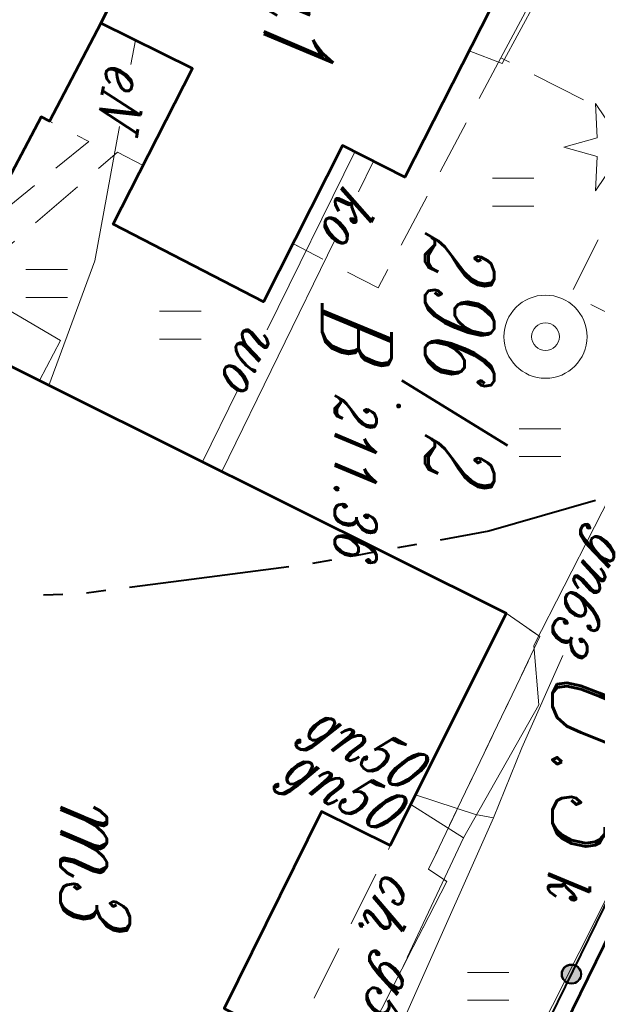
# Model space of a CAD drawing. Header units: millimetres. Extents: x -9598 to -9388, y -264557 to -264347.
# Tile 30 of 44: x -9448 to -9438, y -264438 to -264420. Entities that reach past the tile are written whole.
import ezdxf
from ezdxf.enums import TextEntityAlignment as Align

# ---------------------------------------------------------------- set-up
doc = ezdxf.new("R2010")
doc.units = ezdxf.units.MM
for name, pattern in [('Rakowicka 531_1 wstępna wersja$0$KTCR02-500', [1.5, 1, -0.5]), ('Rakowicka 531_1 wstępna wersja$0$KTPL01-500', [2, 1.5, -0.5]), ('Rakowicka 531_1 wstępna wersja$0$PTTU04-500', [1.5, 1, -0.5])]:
    doc.linetypes.add(name, pattern=pattern)
doc.layers.add('-- RAMKA', color=11, linetype='Continuous')
for name, color, linetype, lineweight in [('Rakowicka 531_1 wstępna wersja$0$EGBB01', 250, 'Continuous', 0), ('Rakowicka 531_1 wstępna wersja$0$EGBD03', 250, 'Continuous', 0), ('Rakowicka 531_1 wstępna wersja$0$EGBU01', 250, 'Continuous', 0), ('Rakowicka 531_1 wstępna wersja$0$EPGPO_216', 7, 'Continuous', 0), ('Rakowicka 531_1 wstępna wersja$0$KTCR02', 250, 'Continuous', 0), ('Rakowicka 531_1 wstępna wersja$0$KTOK05_01', 250, 'Continuous', 0), ('Rakowicka 531_1 wstępna wersja$0$KTPL01', 250, 'Continuous', 0), ('Rakowicka 531_1 wstępna wersja$0$OBOP01_01', 250, 'Continuous', 0), ('Rakowicka 531_1 wstępna wersja$0$PRGG04', 250, 'Continuous', 0), ('Rakowicka 531_1 wstępna wersja$0$PTTU04', 250, 'Continuous', 0), ('Rakowicka 531_1 wstępna wersja$0$SUPE_01', 250, 'Continuous', 0), ('Rakowicka 531_1 wstępna wersja$0$SUPG_01', 250, 'Continuous', 0), ('Rakowicka 531_1 wstępna wersja$0$SUPK_01', 250, 'Continuous', 0), ('Rakowicka 531_1 wstępna wersja$0$SUPT_01', 250, 'Continuous', 0), ('Rakowicka 531_1 wstępna wersja$0$SUPW_01', 250, 'Continuous', 0), ('Rakowicka 531_1 wstępna wersja$0$SUUS13', 250, 'Continuous', 0), ('Rakowicka 531_1 wstępna wersja$0$SUUS15_05_K', 250, 'Continuous', 0), ('Rakowicka 531_1 wstępna wersja$0$Warstwa 5', 250, 'Continuous', 0)]:
    doc.layers.add(name, color=color, linetype=linetype, lineweight=lineweight)
doc.styles.add('Rakowicka 531_1 wstępna wersja$0$Style-ITALIC_1250 I 0.20944', font='ITALIC_1250.shx', dxfattribs={"oblique": 12})

# ---------------------------------------------------------------- blocks, each defined once
blk = doc.blocks.new('Rakowicka 531_1 wstępna wersja$0$OBOP01_01')
at = {"layer": 'Rakowicka 531_1 wstępna wersja$0$OBOP01_01', "linetype": 'Continuous', "lineweight": 13}
h = blk.add_hatch(color=96, dxfattribs=at)
edge = h.paths.add_edge_path()
edge.add_arc((0, 0), 0.05, 0, 360)
at = {"layer": 'Rakowicka 531_1 wstępna wersja$0$OBOP01_01', "color": 96, "linetype": 'Continuous', "lineweight": 13, "flags": 128}
blk.add_lwpolyline([(0, -0.829), (-0.167, -0.23), (-0.788, -0.256), (-0.271, 0.088), (-0.487, 0.671), (0, 0.285), (0.487, 0.671), (0.271, 0.088), (0.788, -0.256), (0.167, -0.23), (0, -0.829)], close=True, dxfattribs=at)
blk = doc.blocks.new('Rakowicka 531_1 wstępna wersja$0$RTPW02')
at = {"layer": 'Rakowicka 531_1 wstępna wersja$0$Warstwa 5', "linetype": 'Continuous', "lineweight": 13}
h = blk.add_hatch(color=250, dxfattribs=at)
edge = h.paths.add_edge_path()
edge.add_arc((0, 0), 0.045, 0, 360)
blk = doc.blocks.new('Rakowicka 531_1 wstępna wersja$0$PTTU04_01')
at = {"layer": 'Rakowicka 531_1 wstępna wersja$0$PTTU04', "color": 250, "linetype": 'Continuous', "lineweight": 13}
for p, q in [((-0.25, -0.375), (-0.25, 0.375)), ((0.25, -0.375), (0.25, 0.375))]:
    blk.add_line(p, q, dxfattribs=at)
blk = doc.blocks.new('Rakowicka 531_1 wstępna wersja$0$SUUS13')
at = {"layer": 'Rakowicka 531_1 wstępna wersja$0$SUUS13', "color": 250, "linetype": 'Continuous', "lineweight": 13}
for radius in [0.75, 0.25]:
    blk.add_circle((0, 0), radius, dxfattribs=at)
blk = doc.blocks.new('Rakowicka 531_1 wstępna wersja')
at = {"layer": 'Rakowicka 531_1 wstępna wersja$0$KTOK05_01', "linetype": 'Continuous', "lineweight": 40}
h = blk.add_hatch(color=250, dxfattribs=at)
edge = h.paths.add_edge_path()
edge.add_arc((7425330.052, 5549098.128), 0.17, 0, 360)
at = {"layer": 'Rakowicka 531_1 wstępna wersja$0$EGBB01', "color": 250, "linetype": 'Continuous', "lineweight": 53, "flags": 128}
for points in [[(7425328.4, 5549099.27), (7425329.86, 5549102.25), (7425335.07, 5549099.71), (7425333.55, 5549096.75), (7425328.4, 5549099.27)], [(7425308.48, 5549091.88), (7425311.27, 5549097.36), (7425315.67, 5549095.12), (7425315.1, 5549094), (7425317.92, 5549092.57), (7425316.52, 5549089.86), (7425313.71, 5549091.29), (7425312.89, 5549089.64), (7425308.48, 5549091.88)], [(7425318.58, 5549087), (7425323.54, 5549096.95), (7425327.73, 5549094.86), (7425327.12, 5549093.62), (7425330.67, 5549091.86), (7425331.28, 5549093.09), (7425335.74, 5549090.87), (7425330.83, 5549080.98), (7425326.71, 5549082.96), (7425326.44, 5549082.62), (7425325.85, 5549082.91), (7425322.89, 5549084.42), (7425322.21, 5549084.77), (7425322.38, 5549085.11), (7425318.58, 5549087)], [(7425305.85, 5549086.73), (7425308.48, 5549091.88), (7425312.89, 5549089.64), (7425314.66, 5549088.71), (7425314.58, 5549088.56), (7425316.17, 5549087.72), (7425314.97, 5549085.38), (7425311.48, 5549083.92), (7425305.85, 5549086.73)]]:
    blk.add_lwpolyline(points, close=True, dxfattribs=at)
at = {"layer": 'Rakowicka 531_1 wstępna wersja$0$EGBD03', "color": 96, "linetype": 'Continuous', "lineweight": 13, "flags": 128}
blk.add_lwpolyline([(7425322.67, 5549124.6), (7425344.1, 5549113.78), (7425334.47, 5549095.85), (7425313.32, 5549106.49), (7425322.67, 5549124.6)], close=True, dxfattribs=at)
blk.add_lwpolyline([(7425330.541, 5549078.787), (7425329.63, 5549076.9), (7425328.84, 5549075.25), (7425311.48, 5549083.92), (7425305.85, 5549086.73), (7425303.71, 5549087.75), (7425313.32, 5549106.49), (7425334.47, 5549095.85), (7425337.41, 5549094.37), (7425337.57, 5549094.29), (7425336.35, 5549091.95), (7425336.681, 5549091.785)], dxfattribs=at)
at = {"layer": 'Rakowicka 531_1 wstępna wersja$0$KTCR02', "color": 250, "linetype": 'Rakowicka 531_1 wstępna wersja$0$KTCR02-500', "lineweight": 13, "flags": 128}
for points in [[(7425309.383, 5549098.909), (7425306.08, 5549092.38), (7425308.19, 5549091.32), (7425308.48, 5549091.88), (7425311.27, 5549097.36), (7425315.67, 5549095.12), (7425315.1, 5549094), (7425316.871, 5549093.102), (7425316.919, 5549093.195)], [(7425314.66, 5549088.71), (7425312.89, 5549089.64), (7425313.71, 5549091.29), (7425315.46, 5549090.4)]]:
    blk.add_lwpolyline(points, dxfattribs=at)
blk.add_lwpolyline([(7425331.89, 5549094.08), (7425328.38, 5549095.88), (7425328.16, 5549095.55), (7425323.96, 5549097.56), (7425323.54, 5549096.95), (7425327.73, 5549094.86), (7425331.28, 5549093.09), (7425335.74, 5549090.87), (7425336.26, 5549091.92), (7425331.89, 5549094.08)], close=True, dxfattribs=at)
at = {"layer": 'Rakowicka 531_1 wstępna wersja$0$KTOK05_01', "color": 250, "linetype": 'Continuous', "lineweight": 40, "flags": 128}
blk.add_lwpolyline([(7425333.42, 5549096.48), (7425328.27, 5549099), (7425320.288, 5549103.052), (7425313.28, 5549106.61)], dxfattribs=at)
at = {"layer": 'Rakowicka 531_1 wstępna wersja$0$KTOK05_01', "color": 250, "linetype": 'Continuous', "lineweight": 40}
for radius in [0.175, 0.17]:
    blk.add_circle((7425330.052, 5549098.128), radius, dxfattribs=at)
at = {"layer": 'Rakowicka 531_1 wstępna wersja$0$KTPL01', "color": 250, "linetype": 'Rakowicka 531_1 wstępna wersja$0$KTPL01-500', "lineweight": 13, "flags": 128}
blk.add_lwpolyline([(7425313.518, 5549096.856), (7425309.444, 5549099.029), (7425313.28, 5549106.61), (7425320.288, 5549103.052)], dxfattribs=at)
at = {"layer": 'Rakowicka 531_1 wstępna wersja$0$PRGG04', "color": 8, "linetype": 'Continuous', "lineweight": 40}
for p, q in [((7425322.299, 5549095.335), (7425322.362, 5549094.991)), ((7425322.44, 5549094.568), (7425322.503, 5549094.223)), ((7425322.581, 5549093.8), (7425322.644, 5549093.456)), ((7425323.131, 5549089.728), (7425323.175, 5549089.381)), ((7425323.201, 5549088.952), (7425323.215, 5549088.602))]:
    blk.add_line(p, q, dxfattribs=at)
at = {"layer": 'Rakowicka 531_1 wstępna wersja$0$PRGG04', "color": 8, "linetype": 'Continuous', "lineweight": 40, "flags": 128}
for points in [[(7425321.503, 5549098.564), (7425322.06, 5549096.636), (7425322.221, 5549095.758)], [(7425322.704, 5549093.03), (7425322.948, 5549091.137), (7425323.075, 5549090.154)]]:
    blk.add_lwpolyline(points, dxfattribs=at)
at = {"layer": 'Rakowicka 531_1 wstępna wersja$0$PTTU04', "color": 250, "linetype": 'Rakowicka 531_1 wstępna wersja$0$PTTU04-500', "lineweight": 13, "flags": 128}
for points in [[(7425320.288, 5549103.052), (7425328.27, 5549099), (7425333.206, 5549096.585), (7425332.51, 5549095.26), (7425331.89, 5549094.08), (7425328.38, 5549095.88), (7425328.16, 5549095.55), (7425323.96, 5549097.56), (7425323.54, 5549096.95), (7425318.58, 5549087), (7425322.38, 5549085.11), (7425322.21, 5549084.77), (7425322.89, 5549084.42), (7425323.32, 5549084.2), (7425323.16, 5549083.95), (7425318.39, 5549086.27), (7425315.22, 5549089.94), (7425315.46, 5549090.4), (7425316.52, 5549089.86), (7425317.92, 5549092.57), (7425316.871, 5549093.102), (7425317.67, 5549094.64), (7425313.518, 5549096.856), (7425314.891, 5549099.561), (7425317.784, 5549098.119), (7425320.288, 5549103.052)], [(7425320.1, 5549079.67), (7425315.28, 5549082.06), (7425316.48, 5549084.48), (7425314.97, 5549085.38), (7425316.17, 5549087.72), (7425314.58, 5549088.56), (7425314.66, 5549088.71), (7425315.03, 5549089.42), (7425318.08, 5549085.65), (7425322.78, 5549083.35), (7425320.623, 5549079.425), (7425320.1, 5549079.67)]]:
    blk.add_lwpolyline(points, close=True, dxfattribs=at)
at = {"layer": 'Rakowicka 531_1 wstępna wersja$0$SUPE_01', "color": 1, "linetype": 'Continuous', "lineweight": 13, "flags": 128}
for points in [[(7425313.198, 5549090.26), (7425313.637, 5549090.18)], [(7425314.759, 5549089.974), (7425317.18, 5549089.53), (7425319.428, 5549088.701)], [(7425317.288, 5549086.645), (7425318.62, 5549088.91), (7425319.342, 5549088.529)]]:
    blk.add_lwpolyline(points, dxfattribs=at)
at = {"layer": 'Rakowicka 531_1 wstępna wersja$0$SUPG_01', "color": 52, "linetype": 'Continuous', "lineweight": 13, "flags": 128}
for points in [[(7425320.909, 5549099.089), (7425324.12, 5549097.45), (7425325.19, 5549097.54), (7425327.59, 5549096.18)], [(7425324.303, 5549097.97), (7425325.97, 5549097.23), (7425327.23, 5549096.72), (7425333.43, 5549093.966)], [(7425327.23, 5549096.72), (7425327.17, 5549096.4), (7425326.818, 5549095.315)], [(7425327.59, 5549096.18), (7425326.99, 5549095.229)], [(7425327.59, 5549096.18), (7425329.754, 5549095.165)]]:
    blk.add_lwpolyline(points, dxfattribs=at)
at = {"layer": 'Rakowicka 531_1 wstępna wersja$0$SUPK_01', "color": 36, "linetype": 'Continuous', "lineweight": 13, "flags": 128}
for points in [[(7425315.937, 5549094.288), (7425315.384, 5549094.558)], [(7425320.982, 5549091.819), (7425316.819, 5549093.856)]]:
    blk.add_lwpolyline(points, dxfattribs=at)
at = {"layer": 'Rakowicka 531_1 wstępna wersja$0$SUPT_01', "color": 30, "linetype": 'Continuous', "lineweight": 13, "flags": 128}
blk.add_lwpolyline([(7425311.919, 5549097.797), (7425313.62, 5549096.88), (7425313.39, 5549096.281)], dxfattribs=at)
at = {"layer": 'Rakowicka 531_1 wstępna wersja$0$SUPW_01', "color": 5, "linetype": 'Continuous', "lineweight": 13, "flags": 128}
for points in [[(7425318.426, 5549092.641), (7425315.212, 5549094.219)], [(7425320.809, 5549091.471), (7425319.523, 5549092.102)]]:
    blk.add_lwpolyline(points, dxfattribs=at)
at = {"layer": 'Rakowicka 531_1 wstępna wersja$0$OBOP01_01', "color": 96, "linetype": 'Continuous', "lineweight": 13}
blk.add_blockref('Rakowicka 531_1 wstępna wersja$0$OBOP01_01', (7425315.13, 5549098.82), dxfattribs=at)
at = {"layer": 'Rakowicka 531_1 wstępna wersja$0$PTTU04', "color": 250, "linetype": 'Continuous', "lineweight": 13}
for p in [(7425320.462, 5549097.562), (7425315.942, 5549097.076), (7425330.274, 5549096.626), (7425318.342, 5549091.072), (7425317.59, 5549088.658)]:
    blk.add_blockref('Rakowicka 531_1 wstępna wersja$0$PTTU04_01', p, dxfattribs=at)
at = {"layer": 'Rakowicka 531_1 wstępna wersja$0$SUUS13', "color": 250, "linetype": 'Continuous', "lineweight": 13, "rotation": 270}
blk.add_blockref('Rakowicka 531_1 wstępna wersja$0$SUUS13', (7425318.55, 5549097.66), dxfattribs=at)
at = {"layer": 'Rakowicka 531_1 wstępna wersja$0$Warstwa 5', "color": 250, "linetype": 'Continuous', "lineweight": 13}
blk.add_blockref('Rakowicka 531_1 wstępna wersja$0$RTPW02', (7425319.8, 5549095.01), dxfattribs=at)
at = {"layer": 'Rakowicka 531_1 wstępna wersja$0$EGBB01', "color": 250, "linetype": 'Continuous', "lineweight": 30, "style": 'Rakowicka 531_1 wstępna wersja$0$Style-ITALIC_1250 I 0.20944', "oblique": 12, "width": 0.8}
for s, p in [('u1', (7425311.758, 5549092.578)), ('m3', (7425326.87, 5549088.91))]:
    blk.add_text(s, height=1.25, rotation=359.9998, dxfattribs=at).set_placement(p)
at = {"layer": 'Rakowicka 531_1 wstępna wersja$0$EGBD03', "color": 96, "linetype": 'Continuous', "lineweight": 30, "insert": (7425318.912, 5549095.07), "char_height": 1.25, "attachment_point": 8, "line_spacing_factor": 0.6, "style": 'Rakowicka 531_1 wstępna wersja$0$Style-ITALIC_1250 I 0.20944'}
blk.add_mtext('\\H1x;\\W0.8;296/2', dxfattribs=at)
at = {"layer": 'Rakowicka 531_1 wstępna wersja$0$EGBU01', "color": 96, "linetype": 'Continuous', "lineweight": 30, "insert": (7425318.46, 5549093.629), "char_height": 1.25, "attachment_point": 8, "line_spacing_factor": 0.6, "style": 'Rakowicka 531_1 wstępna wersja$0$Style-ITALIC_1250 I 0.20944'}
blk.add_mtext('\\H1x;\\W0.8;B', dxfattribs=at)
at = {"layer": 'Rakowicka 531_1 wstępna wersja$0$EPGPO_216', "color": 8, "linetype": 'Continuous', "lineweight": 30, "style": 'Rakowicka 531_1 wstępna wersja$0$Style-ITALIC_1250 I 0.20944', "oblique": 12, "width": 0.777778}
blk.add_text('U.3', height=1.8, dxfattribs=at).set_placement((7425326.213, 5549098.686), align=Align.MIDDLE_CENTER)
at = {"layer": 'Rakowicka 531_1 wstępna wersja$0$KTCR02', "color": 250, "linetype": 'Continuous', "lineweight": 13, "style": 'Rakowicka 531_1 wstępna wersja$0$Style-ITALIC_1250 I 0.20944', "oblique": 12, "width": 0.8}
blk.add_text('ch.', height=0.75, rotation=333.4995, dxfattribs=at).set_placement((7425328.751, 5549094.504), align=Align.CENTER)
at = {"layer": 'Rakowicka 531_1 wstępna wersja$0$SUPE_01', "color": 1, "linetype": 'Continuous', "lineweight": 13, "style": 'Rakowicka 531_1 wstępna wersja$0$Style-ITALIC_1250 I 0.20944', "oblique": 12, "width": 0.8}
blk.add_text('eN', height=0.75, rotation=349.6068, dxfattribs=at).set_placement((7425314.191, 5549090.038), align=Align.MIDDLE_CENTER)
at = {"layer": 'Rakowicka 531_1 wstępna wersja$0$SUPG_01', "color": 250, "linetype": 'Continuous', "lineweight": 13, "style": 'Rakowicka 531_1 wstępna wersja$0$Style-ITALIC_1250 I 0.20944', "oblique": 12, "width": 0.8}
for s, rotation, p in [('gn63', 336.0701, (7425323.169, 5549098.473)), ('gn50', 60.9685, (7425325.922, 5549094.394)), ('g50', 334.8651, (7425330.601, 5549094.767)), ('gn50', 62.1533, (7425326.693, 5549093.999))]:
    blk.add_text(s, height=0.75, rotation=rotation, dxfattribs=at).set_placement(p, align=Align.MIDDLE_CENTER)
at = {"layer": 'Rakowicka 531_1 wstępna wersja$0$SUPK_01', "color": 36, "linetype": 'Continuous', "lineweight": 13, "style": 'Rakowicka 531_1 wstępna wersja$0$Style-ITALIC_1250 I 0.20944', "oblique": 12, "width": 0.8}
blk.add_text('ko', height=0.75, rotation=333.928, dxfattribs=at).set_placement((7425316.408, 5549094.132), align=Align.MIDDLE_CENTER)
at = {"layer": 'Rakowicka 531_1 wstępna wersja$0$SUPW_01', "color": 5, "linetype": 'Continuous', "lineweight": 13, "style": 'Rakowicka 531_1 wstępna wersja$0$Style-ITALIC_1250 I 0.20944', "oblique": 12, "width": 0.8}
blk.add_text('wo', height=0.75, rotation=333.8457, dxfattribs=at).set_placement((7425318.974, 5549092.372), align=Align.MIDDLE_CENTER)
at = {"layer": 'Rakowicka 531_1 wstępna wersja$0$SUUS15_05_K', "color": 36, "linetype": 'Continuous', "lineweight": 13, "insert": (7425328.183, 5549097.709), "char_height": 0.75, "attachment_point": 7, "rotation": 359.9998, "line_spacing_factor": 0.6, "style": 'Rakowicka 531_1 wstępna wersja$0$Style-ITALIC_1250 I 0.20944'}
blk.add_mtext('\\H1x;\\W0.8;k', dxfattribs=at)
at = {"layer": 'Rakowicka 531_1 wstępna wersja$0$Warstwa 5', "color": 250, "linetype": 'Continuous', "lineweight": 13, "insert": (7425319.587, 5549093.858), "char_height": 0.75, "attachment_point": 7, "rotation": 359.9998, "line_spacing_factor": 0.6, "style": 'Rakowicka 531_1 wstępna wersja$0$Style-ITALIC_1250 I 0.20944'}
blk.add_mtext('\\H1x;\\W0.8;211.36', dxfattribs=at)

msp = doc.modelspace()

# ---------------------------------------------------------------- block references
at = {"layer": '-- RAMKA', "rotation": 270}
msp.add_blockref('Rakowicka 531_1 wstępna wersja', (-5558536.267, 7160892.827), dxfattribs=at)

doc.saveas('drawing.dxf')
